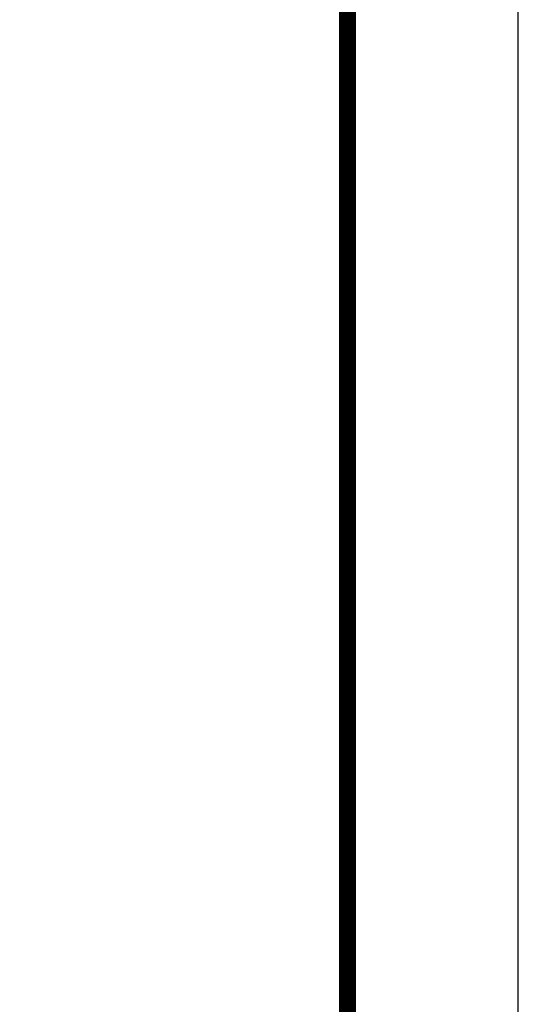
# Model space of a CAD drawing. Extents: x 447288 to 563800, y -194684 to 241749.
# Tile 86 of 91: x 560882 to 563800, y 123151 to 128913. Entities that reach past the tile are written whole.
import ezdxf

# ---------------------------------------------------------------- set-up
doc = ezdxf.new("R2010")
doc.units = 0
doc.header["$LTSCALE"] = 1000
doc.layers.get('0').update_dxf_attribs({"lineweight": 20})
for name, color, linetype in [('A-OVER', 7, 'Continuous'), ('jz-g2#$0$PUB_TITLE', 4, 'Continuous'), ('PUB_DIM', 3, 'Continuous'), ('PUB_TITLE', 4, 'Continuous')]:
    doc.layers.add(name, color=color, linetype=linetype)

# ---------------------------------------------------------------- blocks, each defined once
blk = doc.blocks.new('jz-g2#')
at = {"layer": 'jz-g2#$0$PUB_TITLE'}
blk.add_lwpolyline([(458699.9, 118546.8), (563799.9, 118546.8), (563799.9, 177946.8), (458699.9, 177946.8)], close=True, dxfattribs=at)
at = {"layer": 'jz-g2#$0$PUB_TITLE', "const_width": 100}
blk.add_lwpolyline([(461199.9, 119546.8), (562799.9, 119546.8), (562799.9, 176946.8), (461199.9, 176946.8)], close=True, dxfattribs=at)
blk = doc.blocks.new('建筑签名2', base_point=(20007.8, -15482.6))
h = blk.add_hatch()
h.set_pattern_fill('ANSI31', color=256, scale=10692)
h.set_pattern_definition([(45, (3263, 208), (-12002, 12002), [])])
edge = h.paths.add_edge_path()
edge.add_spline(control_points=[(4600.5, 1085.2), (4613.3, 1091), (4677.8, 1105.6), (4694.9, 1120.6)], knot_values=[0, 0, 0, 0, 1, 1, 1, 1], degree=3, periodic=0)
edge.add_spline(control_points=[(4694.9, 1120.6), (4702.6, 1127.3), (4709.9, 1145.3), (4706.3, 1159.4)], knot_values=[0, 0, 0, 0, 1, 1, 1, 1], degree=3, periodic=0)
edge.add_spline(control_points=[(4706.3, 1159.4), (4701.2, 1179.8), (4685.7, 1194.5), (4670.2, 1208)], knot_values=[0, 0, 0, 0, 1, 1, 1, 1], degree=3, periodic=0)
edge.add_spline(control_points=[(4670.2, 1208), (4642, 1232.9), (4637.6, 1226.9), (4621, 1231.4)], knot_values=[0, 0, 0, 0, 1, 1, 1, 1], degree=3, periodic=0)
edge.add_spline(control_points=[(4621, 1231.4), (4616.4, 1232.7), (4612.2, 1234.7), (4607.6, 1234.2)], knot_values=[0, 0, 0, 0, 1, 1, 1, 1], degree=3, periodic=0)
edge.add_spline(control_points=[(4607.6, 1234.2), (4602.8, 1233.7), (4599.4, 1229.9), (4596.2, 1226.6)], knot_values=[0, 0, 0, 0, 1, 1, 1, 1], degree=3, periodic=0)
edge.add_spline(control_points=[(4596.2, 1226.6), (4589, 1219), (4585.1, 1209), (4584.2, 1198.8)], knot_values=[0, 0, 0, 0, 1, 1, 1, 1], degree=3, periodic=0)
edge.add_spline(control_points=[(4584.2, 1198.8), (4583.6, 1192.9), (4582.5, 1162.7), (4578.5, 1133.3)], knot_values=[0, 0, 0, 0, 1, 1, 1, 1], degree=3, periodic=0)
edge.add_spline(control_points=[(4578.5, 1133.3), (4577.7, 1127.7), (4575.3, 1106.9), (4572.2, 1103)], knot_values=[0, 0, 0, 0, 1, 1, 1, 1], degree=3, periodic=0)
edge.add_spline(control_points=[(4572.2, 1103), (4567.4, 1097.1), (4558.1, 1095.8), (4552.6, 1093.7)], knot_values=[0, 0, 0, 0, 1, 1, 1, 1], degree=3, periodic=0)
edge.add_spline(control_points=[(4552.6, 1093.7), (4497.8, 1073.2), (4525, 1086.1), (4472.2, 1062.8)], knot_values=[0, 0, 0, 0, 1, 1, 1, 1], degree=3, periodic=0)
edge.add_spline(control_points=[(4472.2, 1062.8), (4448.7, 1052.5), (4424.7, 1041.9), (4405.7, 1023.5)], knot_values=[0, 0, 0, 0, 1, 1, 1, 1], degree=3, periodic=0)
edge.add_spline(control_points=[(4405.7, 1023.5), (4376, 994.9), (4360.2, 956.4), (4348.9, 916.8)], knot_values=[0, 0, 0, 0, 1, 1, 1, 1], degree=3, periodic=0)
edge.add_spline(control_points=[(4348.9, 916.8), (4347.5, 912), (4346.6, 898.9), (4341.1, 891.8)], knot_values=[0, 0, 0, 0, 1, 1, 1, 1], degree=3, periodic=0)
edge.add_spline(control_points=[(4341.1, 891.8), (4332.4, 880.5), (4310.2, 874.2), (4292.7, 872.3)], knot_values=[0, 0, 0, 0, 1, 1, 1, 1], degree=3, periodic=0)
edge.add_spline(control_points=[(4292.7, 872.3), (4255, 868.3), (4247.7, 867.1), (4242.2, 866.2)], knot_values=[0, 0, 0, 0, 1, 1, 1, 1], degree=3, periodic=0)
edge.add_spline(control_points=[(4242.2, 866.2), (4217.7, 862.1), (4205.6, 860.2), (4200.6, 860.4)], knot_values=[0, 0, 0, 0, 1, 1, 1, 1], degree=3, periodic=0)
edge.add_spline(control_points=[(4200.6, 860.4), (4185.4, 860.9), (4168.6, 866.8), (4164.4, 882.7)], knot_values=[0, 0, 0, 0, 1, 1, 1, 1], degree=3, periodic=0)
edge.add_spline(control_points=[(4164.4, 882.7), (4160.5, 897.3), (4157.3, 935.7), (4168, 940)], knot_values=[0, 0, 0, 0, 1, 1, 1, 1], degree=3, periodic=0)
edge.add_spline(control_points=[(4168, 940), (4172.5, 941.8), (4206.7, 953.4), (4212.3, 952.7)], knot_values=[0, 0, 0, 0, 1, 1, 1, 1], degree=3, periodic=0)
edge.add_spline(control_points=[(4212.3, 952.7), (4226, 951.1), (4230.7, 976.2), (4262.8, 1010.3)], knot_values=[0, 0, 0, 0, 1, 1, 1, 1], degree=3, periodic=0)
edge.add_spline(control_points=[(4262.8, 1010.3), (4278.2, 1026.6), (4279.9, 1024.1), (4289.7, 1045.8)], knot_values=[0, 0, 0, 0, 1, 1, 1, 1], degree=3, periodic=0)
edge.add_spline(control_points=[(4289.7, 1045.8), (4292.7, 1052.3), (4295.9, 1059.3), (4293.7, 1066.5)], knot_values=[0, 0, 0, 0, 1, 1, 1, 1], degree=3, periodic=0)
edge.add_spline(control_points=[(4293.7, 1066.5), (4292, 1072.3), (4288.2, 1073.4), (4283.8, 1073.8)], knot_values=[0, 0, 0, 0, 1, 1, 1, 1], degree=3, periodic=0)
edge.add_spline(control_points=[(4283.8, 1073.8), (4278.9, 1074.2), (4274, 1074.3), (4269.1, 1073.5)], knot_values=[0, 0, 0, 0, 1, 1, 1, 1], degree=3, periodic=0)
edge.add_spline(control_points=[(4269.1, 1073.5), (4258.7, 1071.7), (4247.3, 1071.6), (4236.3, 1069.7)], knot_values=[0, 0, 0, 0, 1, 1, 1, 1], degree=3, periodic=0)
edge.add_spline(control_points=[(4236.3, 1069.7), (4207.7, 1064.6), (4185.7, 1051.7), (4153.2, 1039.8)], knot_values=[0, 0, 0, 0, 1, 1, 1, 1], degree=3, periodic=0)
edge.add_spline(control_points=[(4153.2, 1039.8), (4126.8, 1030.2), (4118.1, 1035), (4120.3, 1025)], knot_values=[0, 0, 0, 0, 1, 1, 1, 1], degree=3, periodic=0)
edge.add_spline(control_points=[(4120.3, 1025), (4121.5, 1019.8), (4123.7, 1023.9), (4131.9, 1017.1)], knot_values=[0, 0, 0, 0, 1, 1, 1, 1], degree=3, periodic=0)
edge.add_spline(control_points=[(4131.9, 1017.1), (4135.2, 1014.3), (4139.4, 1011.2), (4143.7, 1013.4)], knot_values=[0, 0, 0, 0, 1, 1, 1, 1], degree=3, periodic=0)
edge.add_spline(control_points=[(4143.7, 1013.4), (4186.7, 1036.4), (4206, 1043.1), (4210.9, 1044.5)], knot_values=[0, 0, 0, 0, 1, 1, 1, 1], degree=3, periodic=0)
edge.add_spline(control_points=[(4210.9, 1044.5), (4216, 1046), (4248.4, 1048.6), (4257.1, 1048.8)], knot_values=[0, 0, 0, 0, 1, 1, 1, 1], degree=3, periodic=0)
edge.add_spline(control_points=[(4257.1, 1048.8), (4260.6, 1051), (4264.8, 1051.5), (4268.9, 1051.8)], knot_values=[0, 0, 0, 0, 1, 1, 1, 1], degree=3, periodic=0)
edge.add_spline(control_points=[(4268.9, 1051.8), (4266, 1038), (4259.7, 1030.2), (4253.7, 1022.4)], knot_values=[0, 0, 0, 0, 1, 1, 1, 1], degree=3, periodic=0)
edge.add_spline(control_points=[(4253.7, 1022.4), (4239.7, 1004.2), (4230.6, 992), (4227.2, 988)], knot_values=[0, 0, 0, 0, 1, 1, 1, 1], degree=3, periodic=0)
edge.add_spline(control_points=[(4227.2, 988), (4222.2, 982.1), (4215.6, 977.9), (4208.1, 976)], knot_values=[0, 0, 0, 0, 1, 1, 1, 1], degree=3, periodic=0)
edge.add_spline(control_points=[(4208.1, 976), (4208.1, 986.6), (4204.9, 991.4), (4211.2, 1004.1)], knot_values=[0, 0, 0, 0, 1, 1, 1, 1], degree=3, periodic=0)
edge.add_spline(control_points=[(4211.2, 1004.1), (4213.4, 1008.4), (4216.5, 1013.7), (4213.4, 1018.3)], knot_values=[0, 0, 0, 0, 1, 1, 1, 1], degree=3, periodic=0)
edge.add_spline(control_points=[(4213.4, 1018.3), (4210.6, 1022.4), (4207, 1024.6), (4200.7, 1023.1)], knot_values=[0, 0, 0, 0, 1, 1, 1, 1], degree=3, periodic=0)
edge.add_spline(control_points=[(4200.7, 1023.1), (4196.4, 1022.1), (4194.7, 1017.3), (4194.9, 1013.1)], knot_values=[0, 0, 0, 0, 1, 1, 1, 1], degree=3, periodic=0)
edge.add_spline(control_points=[(4194.9, 1013.1), (4195.3, 1007.4), (4198.7, 1008), (4194.6, 999.9)], knot_values=[0, 0, 0, 0, 1, 1, 1, 1], degree=3, periodic=0)
edge.add_spline(control_points=[(4194.6, 999.9), (4192, 994.9), (4183.4, 983.1), (4180.3, 978.8)], knot_values=[0, 0, 0, 0, 1, 1, 1, 1], degree=3, periodic=0)
edge.add_spline(control_points=[(4180.3, 978.8), (4174.4, 970.3), (4176.3, 968.9), (4166.5, 962.6)], knot_values=[0, 0, 0, 0, 1, 1, 1, 1], degree=3, periodic=0)
edge.add_spline(control_points=[(4166.5, 962.6), (4166.5, 967.9), (4166.6, 972.7), (4166.1, 977.4)], knot_values=[0, 0, 0, 0, 1, 1, 1, 1], degree=3, periodic=0)
edge.add_spline(control_points=[(4166.1, 977.4), (4165.6, 983.3), (4168.6, 981.8), (4167.8, 990.7)], knot_values=[0, 0, 0, 0, 1, 1, 1, 1], degree=3, periodic=0)
edge.add_spline(control_points=[(4167.8, 990.7), (4167.3, 996.7), (4164.1, 998.5), (4160.3, 1000.7)], knot_values=[0, 0, 0, 0, 1, 1, 1, 1], degree=3, periodic=0)
edge.add_spline(control_points=[(4160.3, 1000.7), (4156.3, 1003), (4152, 1005.7), (4147.1, 1005.3)], knot_values=[0, 0, 0, 0, 1, 1, 1, 1], degree=3, periodic=0)
edge.add_spline(control_points=[(4147.1, 1005.3), (4140.4, 1004.8), (4144.3, 998.7), (4145.3, 995.2)], knot_values=[0, 0, 0, 0, 1, 1, 1, 1], degree=3, periodic=0)
edge.add_spline(control_points=[(4145.3, 995.2), (4147.1, 988.7), (4148.6, 985.6), (4149.4, 980.3)], knot_values=[0, 0, 0, 0, 1, 1, 1, 1], degree=3, periodic=0)
edge.add_spline(control_points=[(4149.4, 980.3), (4150.6, 973.3), (4136.2, 924.6), (4147.2, 851.2)], knot_values=[0, 0, 0, 0, 1, 1, 1, 1], degree=3, periodic=0)
edge.add_spline(control_points=[(4147.2, 851.2), (4157.5, 845.6), (4174, 842.9), (4181.3, 842.5)], knot_values=[0, 0, 0, 0, 1, 1, 1, 1], degree=3, periodic=0)
edge.add_spline(control_points=[(4181.3, 842.5), (4221.7, 840.4), (4225.2, 846.1), (4239.2, 846.7)], knot_values=[0, 0, 0, 0, 1, 1, 1, 1], degree=3, periodic=0)
edge.add_spline(control_points=[(4239.2, 846.7), (4277.1, 848.2), (4314.5, 848.8), (4349.3, 864.2)], knot_values=[0, 0, 0, 0, 1, 1, 1, 1], degree=3, periodic=0)
edge.add_spline(control_points=[(4349.3, 864.2), (4357.7, 867.9), (4358.4, 876.8), (4359.2, 882.5)], knot_values=[0, 0, 0, 0, 1, 1, 1, 1], degree=3, periodic=0)
edge.add_spline(control_points=[(4359.2, 882.5), (4363, 907.7), (4362.5, 915.4), (4366.2, 931.1)], knot_values=[0, 0, 0, 0, 1, 1, 1, 1], degree=3, periodic=0)
edge.add_spline(control_points=[(4366.2, 931.1), (4370.9, 951.2), (4378.6, 974), (4393.9, 990.7)], knot_values=[0, 0, 0, 0, 1, 1, 1, 1], degree=3, periodic=0)
edge.add_spline(control_points=[(4393.9, 990.7), (4406.8, 1004.9), (4425.7, 1019.4), (4445.9, 1030.5)], knot_values=[0, 0, 0, 0, 1, 1, 1, 1], degree=3, periodic=0)
edge.add_spline(control_points=[(4445.9, 1030.5), (4457, 1036.5), (4467.4, 1041.5), (4478.5, 1045.5)], knot_values=[0, 0, 0, 0, 1, 1, 1, 1], degree=3, periodic=0)
edge.add_spline(control_points=[(4478.5, 1045.5), (4491.9, 1050.3), (4497.7, 1049.4), (4506.7, 1052.8)], knot_values=[0, 0, 0, 0, 1, 1, 1, 1], degree=3, periodic=0)
edge.add_spline(control_points=[(4506.7, 1052.8), (4511.8, 1054.7), (4520.4, 1063.1), (4561.6, 1073.5)], knot_values=[0, 0, 0, 0, 1, 1, 1, 1], degree=3, periodic=0)
edge.add_spline(control_points=[(4561.6, 1073.5), (4561.6, 1073.5), (4565.8, 1074.4), (4565.8, 1074.4)], knot_values=[0.00002, 0.00002, 0.00002, 0.00002, 1, 1, 1, 1], degree=3, periodic=0)
edge.add_spline(control_points=[(4565.8, 1074.4), (4568.1, 1074.6), (4568.6, 1075.8), (4569.3, 1073.6)], knot_values=[0, 0, 0, 0, 1, 1, 1, 1], degree=3, periodic=0)
edge.add_spline(control_points=[(4569.3, 1073.6), (4571.3, 1067.3), (4568.3, 1059.7), (4567, 1055)], knot_values=[0, 0, 0, 0, 1, 1, 1, 1], degree=3, periodic=0)
edge.add_spline(control_points=[(4567, 1055), (4560.6, 1032.7), (4558.6, 1029.2), (4557.1, 1023.6)], knot_values=[0, 0, 0, 0, 1, 1, 1, 1], degree=3, periodic=0)
edge.add_spline(control_points=[(4557.1, 1023.6), (4553.3, 1009.6), (4545.9, 974.1), (4543.1, 978.5)], knot_values=[0, 0, 0, 0, 1, 1, 1, 1], degree=3, periodic=0)
edge.add_spline(control_points=[(4543.1, 978.5), (4536.5, 988.8), (4560.3, 1042.4), (4531.7, 1029.8)], knot_values=[0, 0, 0, 0, 1, 1, 1, 1], degree=3, periodic=0)
edge.add_spline(control_points=[(4531.7, 1029.8), (4515.6, 1022.8), (4497, 1003.9), (4485.8, 990.9)], knot_values=[0, 0, 0, 0, 1, 1, 1, 1], degree=3, periodic=0)
edge.add_spline(control_points=[(4485.8, 990.9), (4467.6, 969.6), (4450.5, 938.9), (4453.4, 934.6)], knot_values=[0, 0, 0, 0, 1, 1, 1, 1], degree=3, periodic=0)
edge.add_spline(control_points=[(4453.4, 934.6), (4456.2, 930.3), (4460.7, 937.6), (4465.2, 939.6)], knot_values=[0, 0, 0, 0, 1, 1, 1, 1], degree=3, periodic=0)
edge.add_spline(control_points=[(4465.2, 939.6), (4469.6, 941.4), (4468.7, 941), (4479.7, 945)], knot_values=[0, 0, 0, 0, 1, 1, 1, 1], degree=3, periodic=0)
edge.add_spline(control_points=[(4479.7, 945), (4489.1, 948.5), (4490.8, 945.3), (4496.1, 946.7)], knot_values=[0, 0, 0, 0, 1, 1, 1, 1], degree=3, periodic=0)
edge.add_spline(control_points=[(4496.1, 946.7), (4519.9, 952.8), (4525.8, 957.5), (4529.1, 950.1)], knot_values=[0, 0, 0, 0, 1, 1, 1, 1], degree=3, periodic=0)
edge.add_spline(control_points=[(4529.1, 950.1), (4530.9, 945.9), (4537.1, 928.7), (4538.1, 924.2)], knot_values=[0, 0, 0, 0, 1, 1, 1, 1], degree=3, periodic=0)
edge.add_spline(control_points=[(4538.1, 924.2), (4538.8, 921.3), (4538.2, 918.3), (4539.5, 915.5)], knot_values=[0, 0, 0, 0, 1, 1, 1, 1], degree=3, periodic=0)
edge.add_spline(control_points=[(4539.5, 915.5), (4540.7, 912.8), (4543.6, 910.8), (4546.6, 911.5)], knot_values=[0, 0, 0, 0, 1, 1, 1, 1], degree=3, periodic=0)
edge.add_spline(control_points=[(4546.6, 911.5), (4552.1, 912.8), (4548.8, 918), (4557.1, 946.3)], knot_values=[0, 0, 0, 0, 1, 1, 1, 1], degree=3, periodic=0)
edge.add_spline(control_points=[(4557.1, 946.3), (4560.1, 956.5), (4560.6, 951.3), (4567.1, 954.6)], knot_values=[0, 0, 0, 0, 1, 1, 1, 1], degree=3, periodic=0)
edge.add_spline(control_points=[(4567.1, 954.6), (4570.5, 956.3), (4572.4, 959.1), (4577.9, 959.3)], knot_values=[0, 0, 0, 0, 1, 1, 1, 1], degree=3, periodic=0)
edge.add_spline(control_points=[(4577.9, 959.3), (4583.6, 959.5), (4594.9, 956), (4596.1, 950.4)], knot_values=[0, 0, 0, 0, 1, 1, 1, 1], degree=3, periodic=0)
edge.add_spline(control_points=[(4596.1, 950.4), (4601.2, 928.2), (4561.3, 906.9), (4551.3, 900.2)], knot_values=[0, 0, 0, 0, 1, 1, 1, 1], degree=3, periodic=0)
edge.add_spline(control_points=[(4551.3, 900.2), (4533.1, 888), (4530.7, 883.5), (4518.4, 878.2)], knot_values=[0, 0, 0, 0, 1, 1, 1, 1], degree=3, periodic=0)
edge.add_spline(control_points=[(4518.4, 878.2), (4482.5, 862.6), (4411.4, 827.3), (4414.1, 808.2)], knot_values=[0, 0, 0, 0, 1, 1, 1, 1], degree=3, periodic=0)
edge.add_spline(control_points=[(4414.1, 808.2), (4414.9, 802.3), (4420.9, 800), (4424.9, 796.3)], knot_values=[0, 0, 0, 0, 1, 1, 1, 1], degree=3, periodic=0)
edge.add_spline(control_points=[(4424.9, 796.3), (4442.1, 796.3), (4468.3, 804.9), (4473.9, 806.7)], knot_values=[0, 0, 0, 0, 1, 1, 1, 1], degree=3, periodic=0)
edge.add_spline(control_points=[(4473.9, 806.7), (4510.7, 818), (4525.1, 829.6), (4616.4, 848.5)], knot_values=[0, 0, 0, 0, 1, 1, 1, 1], degree=3, periodic=0)
edge.add_spline(control_points=[(4616.4, 848.5), (4667.1, 859), (4698.1, 859.6), (4710.1, 858.4)], knot_values=[0, 0, 0, 0, 1, 1, 1, 1], degree=3, periodic=0)
edge.add_spline(control_points=[(4710.1, 858.4), (4728, 856.5), (4726.8, 850), (4731.6, 852.9)], knot_values=[0, 0, 0, 0, 1, 1, 1, 1], degree=3, periodic=0)
edge.add_spline(control_points=[(4731.6, 852.9), (4735.7, 855.3), (4739.7, 858.4), (4740.3, 863.3)], knot_values=[0, 0, 0, 0, 1, 1, 1, 1], degree=3, periodic=0)
edge.add_spline(control_points=[(4740.3, 863.3), (4741, 869), (4737.2, 873.5), (4733.3, 877.2)], knot_values=[0, 0, 0, 0, 1, 1, 1, 1], degree=3, periodic=0)
edge.add_spline(control_points=[(4733.3, 877.2), (4729.8, 880.5), (4724.5, 878.1), (4720.5, 878)], knot_values=[0, 0, 0, 0, 1, 1, 1, 1], degree=3, periodic=0)
edge.add_spline(control_points=[(4720.5, 878), (4698.6, 877.5), (4679.7, 874.4), (4652.1, 871)], knot_values=[0, 0, 0, 0, 1, 1, 1, 1], degree=3, periodic=0)
edge.add_spline(control_points=[(4652.1, 871), (4640.8, 869.6), (4628.9, 870.1), (4618, 869)], knot_values=[0, 0, 0, 0, 1, 1, 1, 1], degree=3, periodic=0)
edge.add_spline(control_points=[(4618, 869), (4596, 866.6), (4571.8, 854.3), (4549.6, 848.5)], knot_values=[0, 0, 0, 0, 1, 1, 1, 1], degree=3, periodic=0)
edge.add_spline(control_points=[(4549.6, 848.5), (4541.7, 846.4), (4543.1, 852.7), (4521.4, 845.6)], knot_values=[0, 0, 0, 0, 1, 1, 1, 1], degree=3, periodic=0)
edge.add_spline(control_points=[(4521.4, 845.6), (4516.3, 843.9), (4467, 823.9), (4442.7, 821.5)], knot_values=[0, 0, 0, 0, 1, 1, 1, 1], degree=3, periodic=0)
edge.add_spline(control_points=[(4442.7, 821.5), (4445.1, 827.4), (4447.5, 827.9), (4452.9, 830.7)], knot_values=[0, 0, 0, 0, 1, 1, 1, 1], degree=3, periodic=0)
edge.add_spline(control_points=[(4452.9, 830.7), (4456.3, 832.4), (4462.3, 835.4), (4467.9, 837.9)], knot_values=[0, 0, 0, 0, 1, 1, 1, 1], degree=3, periodic=0)
edge.add_spline(control_points=[(4467.9, 837.9), (4504.6, 854.8), (4539.1, 871.4), (4570.4, 892.8)], knot_values=[0, 0, 0, 0, 1, 1, 1, 1], degree=3, periodic=0)
edge.add_spline(control_points=[(4570.4, 892.8), (4583.6, 901.8), (4596, 912.3), (4607, 924.3)], knot_values=[0, 0, 0, 0, 1, 1, 1, 1], degree=3, periodic=0)
edge.add_spline(control_points=[(4607, 924.3), (4616.4, 934.5), (4626.7, 943.2), (4623.5, 956.6)], knot_values=[0, 0, 0, 0, 1, 1, 1, 1], degree=3, periodic=0)
edge.add_spline(control_points=[(4623.5, 956.6), (4621, 967.1), (4601.2, 973.1), (4585.1, 975.4)], knot_values=[0, 0, 0, 0, 1, 1, 1, 1], degree=3, periodic=0)
edge.add_spline(control_points=[(4585.1, 975.4), (4579.2, 976.2), (4568.9, 973.9), (4567.3, 979.4)], knot_values=[0, 0, 0, 0, 1, 1, 1, 1], degree=3, periodic=0)
edge.add_spline(control_points=[(4567.3, 979.4), (4565.9, 984.4), (4568.7, 989.1), (4570.1, 993.9)], knot_values=[0, 0, 0, 0, 1, 1, 1, 1], degree=3, periodic=0)
edge.add_spline(control_points=[(4570.1, 993.9), (4578.8, 1024), (4574.7, 1008.4), (4582.1, 1038.4)], knot_values=[0, 0, 0, 0, 1, 1, 1, 1], degree=3, periodic=0)
edge.add_spline(control_points=[(4582.1, 1038.4), (4590.2, 1071), (4589.5, 1080.2), (4600.5, 1085.2)], knot_values=[0, 0, 0, 0, 1, 1, 1, 1], degree=3, periodic=0)
edge = h.paths.add_edge_path(flags=16)
edge.add_spline(control_points=[(4603.4, 1113.8), (4600, 1114.4), (4603.2, 1122), (4604, 1126.2)], knot_values=[0, 0, 0, 0, 1, 1, 1, 1], degree=3, periodic=0)
edge.add_spline(control_points=[(4604, 1126.2), (4606.1, 1136.6), (4604.6, 1129.2), (4606.4, 1139.3)], knot_values=[0, 0, 0, 0, 1, 1, 1, 1], degree=3, periodic=0)
edge.add_spline(control_points=[(4606.4, 1139.3), (4607.4, 1145.2), (4610.7, 1184.8), (4610.4, 1189.9)], knot_values=[0, 0, 0, 0, 1, 1, 1, 1], degree=3, periodic=0)
edge.add_spline(control_points=[(4610.4, 1189.9), (4609.7, 1200.1), (4606.7, 1219.9), (4615.1, 1219.6)], knot_values=[0, 0, 0, 0, 1, 1, 1, 1], degree=3, periodic=0)
edge.add_spline(control_points=[(4615.1, 1219.6), (4634.2, 1219.1), (4648.2, 1204.4), (4661.2, 1191.5)], knot_values=[0, 0, 0, 0, 1, 1, 1, 1], degree=3, periodic=0)
edge.add_spline(control_points=[(4661.2, 1191.5), (4664.8, 1187.8), (4682.8, 1175.8), (4685.7, 1158.6)], knot_values=[0, 0, 0, 0, 1, 1, 1, 1], degree=3, periodic=0)
edge.add_spline(control_points=[(4685.7, 1158.6), (4687.9, 1146), (4682.2, 1134.5), (4676.1, 1132.9)], knot_values=[0, 0, 0, 0, 1, 1, 1, 1], degree=3, periodic=0)
edge.add_spline(control_points=[(4676.1, 1132.9), (4650.5, 1126.2), (4650, 1123.3), (4640.3, 1120.2)], knot_values=[0, 0, 0, 0, 1, 1, 1, 1], degree=3, periodic=0)
edge.add_spline(control_points=[(4640.3, 1120.2), (4634.1, 1118.3), (4628.7, 1119.3), (4620.8, 1117.6)], knot_values=[0, 0, 0, 0, 1, 1, 1, 1], degree=3, periodic=0)
edge.add_spline(control_points=[(4620.8, 1117.6), (4612.4, 1115.8), (4608.1, 1112.9), (4603.4, 1113.8)], knot_values=[0, 0, 0, 0, 1, 1, 1, 1], degree=3, periodic=0)
edge = h.paths.add_edge_path(flags=16)
edge.add_spline(control_points=[(4527.4, 1007.2), (4528.6, 1002.5), (4531, 979.2), (4527.5, 975.7)], knot_values=[0, 0, 0, 0, 1, 1, 1, 1], degree=3, periodic=0)
edge.add_spline(control_points=[(4527.5, 975.7), (4523.9, 972.1), (4518.2, 972.8), (4485.8, 961.2)], knot_values=[0, 0, 0, 0, 1, 1, 1, 1], degree=3, periodic=0)
edge.add_spline(control_points=[(4485.8, 961.2), (4484.7, 966.4), (4507.6, 984.7), (4524.4, 1008.7)], knot_values=[0, 0, 0, 0, 1, 1, 1, 1], degree=3, periodic=0)
edge.add_spline(control_points=[(4524.4, 1008.7), (4524.4, 1008.7), (4527.4, 1007.2), (4527.4, 1007.2)], knot_values=[0.000034, 0.000034, 0.000034, 0.000034, 0.99999, 0.99999, 0.99999, 0.99999], degree=3, periodic=0)
edge = h.paths.add_edge_path(flags=16)
edge.add_spline(control_points=[(4201.5, 983.2), (4204.8, 973.4), (4199.2, 972.1), (4193.4, 972.7)], knot_values=[0, 0, 0, 0, 1, 1, 1, 1], degree=3, periodic=0)
edge.add_spline(control_points=[(4193.4, 972.7), (4190.3, 973.1), (4194.3, 974.9), (4196.2, 977.5)], knot_values=[0, 0, 0, 0, 1, 1, 1, 1], degree=3, periodic=0)
edge.add_spline(control_points=[(4196.2, 977.5), (4198.4, 980.6), (4200.3, 986.9), (4201.5, 983.2)], knot_values=[0, 0, 0, 0, 1, 1, 1, 1], degree=3, periodic=0)
edge = h.paths.add_edge_path(flags=16)
edge.add_spline(control_points=[(4206.5, 959.8), (4210.7, 959.4), (4199.1, 955.8), (4194.8, 955.9)], knot_values=[0, 0, 0, 0, 1, 1, 1, 1], degree=3, periodic=0)
edge.add_spline(control_points=[(4194.8, 955.9), (4190.6, 956), (4202.2, 960.2), (4206.5, 959.8)], knot_values=[0, 0, 0, 0, 1, 1, 1, 1], degree=3, periodic=0)

msp = doc.modelspace()

# ---------------------------------------------------------------- block references
at = {"layer": 'PUB_DIM'}
msp.add_blockref('jz-g2#', (0, 0), dxfattribs=at)

# ---------------------------------------------------------------- next in the draw order: linework, layer by layer
at = {"layer": 'PUB_TITLE'}
msp.add_lwpolyline([(458699.9, 118546.8), (563799.9, 118546.8), (563799.9, 177946.8), (458699.9, 177946.8)], close=True, dxfattribs=at)

# ---------------------------------------------------------------- next in the draw order: block references
at = {"layer": 'A-OVER'}
msp.add_blockref('建筑签名2', (577412.3, 107509.4), dxfattribs=at)

doc.saveas('drawing.dxf')
